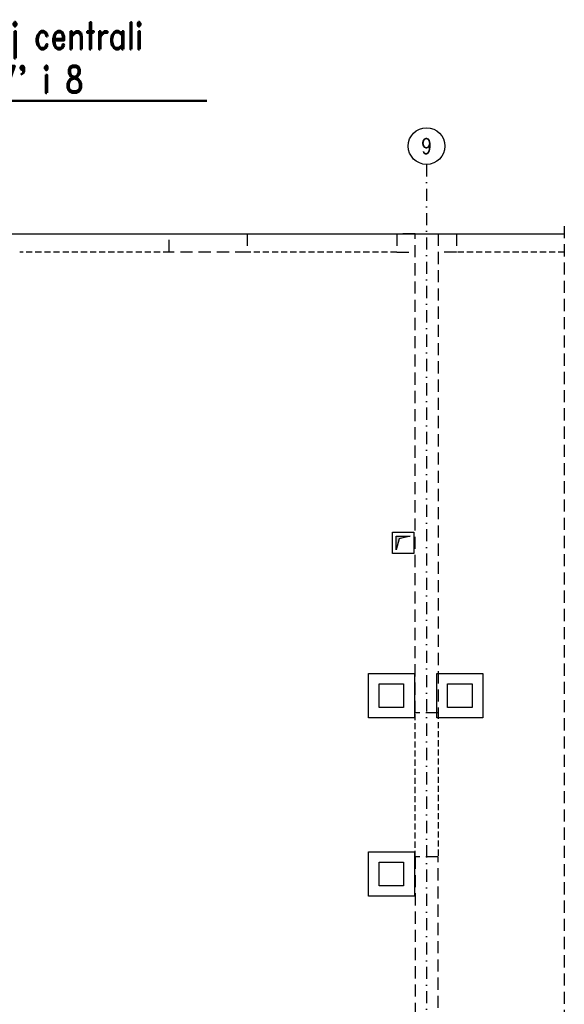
# Model space of a CAD drawing. Header units: millimetres. Extents: x -228255 to 14536, y -140109 to 119945.
# Tile 69 of 123: x -187506 to -180399, y 77653 to 90515. Entities that reach past the tile are written whole.
import ezdxf
from ezdxf.enums import TextEntityAlignment as Align

# ---------------------------------------------------------------- set-up
doc = ezdxf.new("R2010")
doc.units = ezdxf.units.MM
doc.header["$LTSCALE"] = 2.5
for name, pattern in [('DASHDOT', [25.4, 12.7, -6.35, 0, -6.35]), ('DASHED', [19.05, 12.7, -6.35]), ('DASHED2', [9.525, 6.35, -3.175])]:
    doc.linetypes.add(name, pattern=pattern)
for name, color, linetype in [('_otwory', 30, 'Continuous'), ('Gruba', 6, 'Continuous'), ('Kominy', 3, 'Continuous'), ('Nadproza', 202, 'DASHED2'), ('Opis_osi', 7, 'Continuous'), ('Osie', 134, 'DASHDOT'), ('Przerywana', 5, 'DASHED'), ('Sciany_nosne', 2, 'DASHED'), ('Widok', 8, 'Continuous')]:
    doc.layers.add(name, color=color, linetype=linetype)
doc.styles.add('style1', font='romand.shx', dxfattribs={"width": 0.8})

# ---------------------------------------------------------------- blocks, each defined once
blk = doc.blocks.new('Os_centrum')
at = {"color": 7}
blk.add_circle((0, 0), 30, dxfattribs=at)
at = {"color": 31, "style": 'style1', "width": 0.8}
blk.add_attdef('222', text='', height=25, dxfattribs=at).set_placement((0, 0), align=Align.MIDDLE)

msp = doc.modelspace()

# ---------------------------------------------------------------- hatches: boundary and pattern name
at = {"layer": '_otwory'}
h = msp.add_hatch(color=256, dxfattribs=at)
h.dxf.hatch_style = 1
h.paths.add_polyline_path([(-182411.66, 83769.61), (-182591.66, 83769.61), (-182591.66, 83589.61), (-182554.05, 83732.49)])

# ---------------------------------------------------------------- linework, layer by layer
for points in [[(-182641.66, 83819.61), (-182361.66, 83819.61), (-182361.66, 83539.61), (-182641.66, 83539.61)], [(-182591.66, 83769.61), (-182411.66, 83769.61), (-182554.05, 83732.49), (-182591.66, 83589.61)]]:
    msp.add_lwpolyline(points, close=True, dxfattribs=at)
at = {"layer": 'Gruba', "const_width": 30}
msp.add_lwpolyline([(-195063.24, 89455.07), (-185063.24, 89455.07)], dxfattribs=at)
at = {"layer": 'Kominy', "ltscale": 5}
for points in [[(-182955.61, 81976.17), (-182355.61, 81976.17), (-182355.61, 81396.17), (-182955.61, 81396.17)], [(-182062.8, 81976.17), (-181462.8, 81976.17), (-181462.8, 81396.17), (-182062.8, 81396.17)], [(-182815.61, 81841.17), (-182495.61, 81841.17), (-182495.61, 81531.17), (-182815.61, 81531.17)], [(-181922.8, 81841.17), (-181602.8, 81841.17), (-181602.8, 81531.17), (-181922.8, 81531.17)], [(-182955.61, 79644.24), (-182355.61, 79644.24), (-182355.61, 79064.24), (-182955.61, 79064.24)], [(-182815.61, 79509.24), (-182495.61, 79509.24), (-182495.61, 79199.24), (-182815.61, 79199.24)]]:
    msp.add_lwpolyline(points, close=True, dxfattribs=at)
at = {"layer": 'Nadproza', "ltscale": 5}
for p, q in [((-187505.61, 87719.24), (-185555.61, 87719.24)), ((-184535.61, 87719.24), (-182585.61, 87719.24)), ((-181805.61, 87719.24), (-180398.7, 87719.24)), ((-185555.61, 87479.24), (-187505.61, 87479.24)), ((-182585.61, 87479.24), (-184535.61, 87479.24)), ((-180398.7, 87479.24), (-181805.61, 87479.24)), ((-182345.61, 79579.24), (-182345.61, 81459.24)), ((-182045.61, 81459.24), (-182045.61, 79579.24))]:
    msp.add_line(p, q, dxfattribs=at)
at = {"layer": 'Osie', "ltscale": 5}
msp.add_line((-182195.61, 88623.95), (-182195.61, 71319.24), dxfattribs=at)
at = {"layer": 'Przerywana', "ltscale": 5}
msp.add_line((-180398.7, 87819.24), (-180398.7, 73219.24), dxfattribs=at)
at = {"layer": 'Sciany_nosne', "ltscale": 5}
for p, q in [((-185555.61, 87719.24), (-184535.61, 87719.24)), ((-185555.61, 87479.24), (-185555.61, 87719.24)), ((-184535.61, 87719.24), (-184535.61, 87479.24)), ((-182345.61, 87719.24), (-182585.61, 87719.24)), ((-182585.61, 87719.24), (-182585.61, 87479.24)), ((-182345.61, 81459.24), (-182345.61, 87719.24)), ((-182345.61, 87719.24), (-182045.61, 87719.24)), ((-182045.61, 87719.24), (-182045.61, 81459.24)), ((-182045.61, 87719.24), (-181805.61, 87719.24)), ((-181805.61, 87719.24), (-181805.61, 87479.24)), ((-184535.61, 87479.24), (-185555.61, 87479.24)), ((-182585.61, 87479.24), (-182345.61, 87479.24)), ((-181805.61, 87479.24), (-182045.61, 87479.24)), ((-182045.61, 81459.24), (-182345.61, 81459.24)), ((-182045.61, 79579.24), (-182345.61, 79579.24)), ((-182345.61, 79579.24), (-182345.61, 73319.24)), ((-182045.61, 73319.24), (-182045.61, 79579.24))]:
    msp.add_line(p, q, dxfattribs=at)
at = {"layer": 'Widok'}
msp.add_line((-193696.22, 87719.24), (-180398.7, 87719.24), dxfattribs=at)

# ---------------------------------------------------------------- block references
at = {"layer": 'Opis_osi', "ltscale": 5, "xscale": 8, "yscale": 8, "zscale": 8}
msp.add_blockref('Os_centrum', (-182195.61, 88863.95), dxfattribs=at).add_auto_attribs({'222': '9'})

# ---------------------------------------------------------------- texts
at = {"layer": 'Gruba', "style": 'style1', "width": 0.8}
for s, p in [('Usytuowanie konstrukcji wsporczej centrali', (-190063.24, 90025.07)), ("wentylacyjnej między osiami 7' i 8", (-190063.24, 89455.07))]:
    msp.add_text(s, height=350, dxfattribs=at).set_placement(p, align=Align.BOTTOM_CENTER)

doc.saveas('drawing.dxf')
